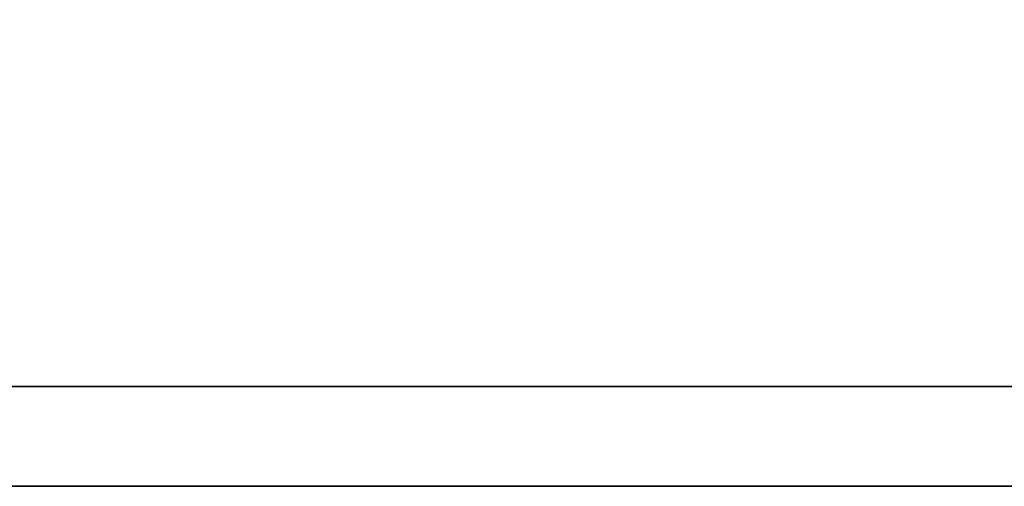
# Model space of a CAD drawing. Header units: millimetres. Extents: x 217 to 551, y -104 to -4.
# Tile 25 of 52: x 451.046 to 452.053, y -70.994 to -70.516. Entities that reach past the tile are written whole.
import ezdxf

# ---------------------------------------------------------------- set-up
doc = ezdxf.new("R2010")
doc.units = ezdxf.units.MM
doc.header["$LTSCALE"] = 0.1
doc.layers.add('DIM', color=4, linetype='CONTINUOUS')
doc.layers.add('layer 1', color=7, linetype='CONTINUOUS')

# ---------------------------------------------------------------- blocks, each defined once
blk = doc.blocks.new('TBI MOTION logo(完整正式版)')
at = {"layer": 'layer 1', "color": 22, "lineweight": 35}
blk.add_open_spline([(75.90875, -9.47875), (75.90875, -9.47875), (75.90875, -12.28625), (75.90875, -12.28625), (75.90875, -12.28625), (75.90875, -12.28625), (75.90875, -12.47875), (75.90875, -12.47875), (75.90875, -12.47875), (75.90875, -12.47875), (75.71625, -12.47875), (75.71625, -12.47875), (75.71625, -12.47875), (75.71625, -12.47875), (-88.32875, -12.47875), (-88.32875, -12.47875), (-88.32875, -12.47875), (-88.32875, -12.47875), (-88.32875, -13.29375), (-88.32875, -13.29375), (-88.32875, -13.29375), (-88.32875, -13.29375), (82.89125, -13.29375), (82.89125, -13.29375), (82.89125, -13.29375), (82.89125, -13.29375), (75.90875, -9.47875), (75.90875, -9.47875)], degree=3, knots=[0, 0, 0, 0, 0.1428571, 0.1428571, 0.1428571, 0.1428572, 0.2857143, 0.2857143, 0.2857143, 0.2857143, 0.4285714, 0.4285714, 0.4285714, 0.4285714, 0.5714286, 0.5714286, 0.5714286, 0.5714286, 0.7142857, 0.7142857, 0.7142857, 0.7142857, 0.8571429, 0.8571429, 0.8571429, 0.8571429, 1, 1, 1, 1], dxfattribs=at)

msp = doc.modelspace()

# ---------------------------------------------------------------- block references
at = {"layer": 'DIM', "color": 0, "xscale": 0.1250977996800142, "yscale": 0.1250977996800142, "zscale": 0.1250977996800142}
msp.add_blockref('TBI MOTION logo(完整正式版)', (459.723, -69.3306), dxfattribs=at)

doc.saveas('drawing.dxf')
